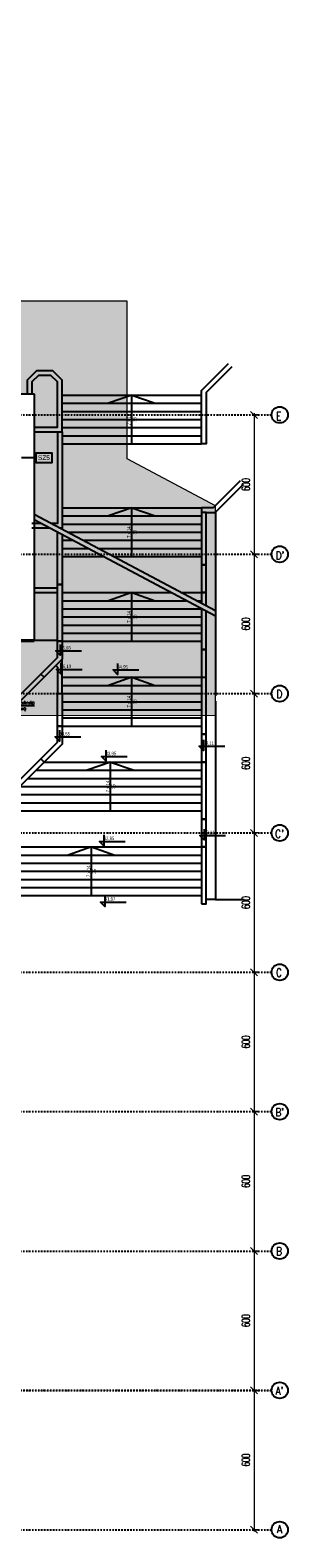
# Model space of a CAD drawing. Header units: centimetres. Extents: x -10729 to 144862, y -4437 to 43656.
# Tile 146 of 148: x 14118 to 15227, y 4965 to 11456. Entities that reach past the tile are written whole.
import ezdxf

# ---------------------------------------------------------------- set-up
doc = ezdxf.new("R2010")
doc.units = ezdxf.units.CM
doc.header["$LTSCALE"] = 0.1
doc.header["$PDMODE"] = 35
doc.header["$PDSIZE"] = 0.1
doc.linetypes.add('Kondygnacja  -0_5$0$HIDDEN', pattern=[9.525, 6.35, -3.175])
doc.linetypes.add('Osie rzutów$0$DASHDOT2', pattern=[12.7, 6.35, -3.175, 0, -3.175])
doc.layers.get('0').update_dxf_attribs({"color": 8})
doc.layers.get('DEFPOINTS').update_dxf_attribs({"color": 8})
for name, color, linetype in [('Kondygnacja  -0_5$0$ARCH_GRUNT', 8, 'Continuous'), ('Kondygnacja  -0_5$0$ARCH_INFO_KOTY_WYSOKOŚCIOWE_IST', 8, 'Continuous'), ('Kondygnacja  -0_5$0$ARCH_INFO_OPISY', 8, 'Continuous'), ('Kondygnacja  -0_5$0$ARCH_INFO_OPISY_PRZEGRODY_IST', 8, 'Continuous'), ('Kondygnacja  -0_5$0$ARCH_INFO_SCHODY_IST', 8, 'Continuous'), ('Kondygnacja  -0_5$0$ARCH_MUROWANE_IST', 8, 'Continuous'), ('Kondygnacja  -0_5$0$ARCH_NIEWIDOK_IST', 8, 'Kondygnacja  -0_5$0$HIDDEN'), ('Kondygnacja  -0_5$0$ARCH_SCHODY ZEW.', 8, 'Continuous'), ('Kondygnacja  -0_5$0$ARCH_WIDOK_IST', 8, 'Continuous'), ('Kondygnacja  -0_5$0$ARCH_ŻELBET_IST', 8, 'Continuous'), ('Osie rzutów$0$ARCH_INFO_OSIE_IST', 8, 'Osie rzutów$0$DASHDOT2'), ('Osie rzutów$0$ARCH_INFO_OSIE_OPISY_IST', 8, 'Continuous')]:
    doc.layers.add(name, color=color, linetype=linetype)
doc.layers.add('Kondygnacja  -0_5$0$RYSUNKOWE_NIEDRUK', color=8, linetype='Continuous', lineweight=9, plot=False)
doc.layers.add('Osie rzutów$0$ARCH_INFO_WYMIARY', color=8, linetype='Continuous', lineweight=9)
doc.styles.add('Kondygnacja  -0_5$0$Arial', font='ARIAL.TTF')
doc.styles.add('Kondygnacja  -0_5$0$Dimensions', font='ARIAL.TTF', dxfattribs={"width": 0.7})
doc.styles.add('Kondygnacja  -0_5$0$ROMANS-50-CM', font='romans.shx', dxfattribs={"width": 0.8, "height": 10})
doc.styles.add('Kondygnacja  -0_5$0$Standard', font='txt')
doc.styles.add('Osie rzutów$0$ROMANS-250-CM', font='romans.shx', dxfattribs={"width": 0.8, "height": 50})
doc.styles.add('Osie rzutów$0$wymiary_cuprum', font='Romans.shx', dxfattribs={"width": 0.6})
doc.dimstyles.new('Kondygnacja  -0_5$0$ISO-25', dxfattribs={"dimtxt": 2.5, "dimasz": 2.5, "dimexe": 1.25, "dimexo": 0.625, "dimtad": 1, "dimtxsty": 'Kondygnacja  -0_5$0$Standard', "dimcen": 2.5, "dimadec": 0, "dimazin": 0, "dimtfac": 1, "dimtmove": 0, "dimatfit": 3, "dimfxl": 0, "dimarcsym": 0})
doc.dimstyles.new('Osie rzutów$0$ARCH_ CT', dxfattribs={"dimtxt": 20, "dimasz": 20, "dimexe": 12, "dimexo": 20, "dimgap": 5, "dimtad": 1, "dimdec": 1, "dimrnd": 0.5, "dimzin": 9, "dimdsep": 46, "dimtxsty": 'Osie rzutów$0$wymiary_cuprum', "dimblk": 'Osie rzutów$0$_Oblique', "dimcen": 8, "dimdle": 12, "dimclrd": 256, "dimclre": 256, "dimclrt": 55, "dimadec": 1, "dimazin": 0, "dimtfac": 1, "dimtdec": 1, "dimtmove": 1, "dimatfit": 2, "dimldrblk": 'Osie rzutów$0$_Dot', "dimfxl": 0, "dimtolj": 1, "dimtzin": 0, "dimlwd": -1, "dimlwe": -1, "dimarcsym": 0})

# ---------------------------------------------------------------- blocks, each defined once
blk = doc.blocks.new('Osie rzutów$0$_Oblique')
at = {"color": 0, "linetype": 'ByBlock', "lineweight": -2}
blk.add_line((-0.5, -0.5), (0.5, 0.5), dxfattribs=at)
blk = doc.blocks.new('*D541')
at = {"layer": 'DEFPOINTS', "color": 0}
for p in [(15115.5, 9800), (15081.5, 9200), (15115.5, 9200)]:
    blk.add_point(p, dxfattribs=at)
at = {"layer": 'Osie rzutów$0$ARCH_INFO_WYMIARY'}
for p, q in [((15081.5, 9808), (15081.5, 9192)), ((15100.5, 9800), (15073.5, 9800)), ((15100.5, 9200), (15073.5, 9200))]:
    blk.add_line(p, q, dxfattribs=at)
at = {"layer": 'Osie rzutów$0$ARCH_INFO_WYMIARY', "xscale": 30, "yscale": 30, "zscale": 30}
for p, rotation in [((15081.5, 9800), 90), ((15081.5, 9200), 270)]:
    blk.add_blockref('Osie rzutów$0$_Oblique', p, dxfattribs=dict(at, rotation=rotation))
at = {"layer": 'Osie rzutów$0$ARCH_INFO_WYMIARY', "color": 55, "insert": (15046, 9500), "char_height": 35, "attachment_point": 5, "rotation": 90, "style": 'Osie rzutów$0$wymiary_cuprum'}
blk.add_mtext('\\A1;600', dxfattribs=at)
blk = doc.blocks.new('Osie rzutów$0$_Dot')
at = {"color": 0, "linetype": 'ByBlock', "lineweight": -2}
blk.add_line((-0.5, 0), (-1, 0), dxfattribs=at)
at = {"color": 0, "linetype": 'ByBlock', "const_width": 0.5}
blk.add_lwpolyline([(-0.25, 0, 1), (0.25, 0, 1)], format="xyb", close=True, dxfattribs=at)
blk = doc.blocks.new('*D542')
at = {"layer": 'DEFPOINTS', "color": 0}
for p in [(15115.5, 9200), (15081.5, 8600), (15115.5, 8600)]:
    blk.add_point(p, dxfattribs=at)
at = {"layer": 'Osie rzutów$0$ARCH_INFO_WYMIARY'}
for p, q in [((15100.5, 9200), (15073.5, 9200)), ((15081.5, 9208), (15081.5, 8592)), ((15100.5, 8600), (15073.5, 8600))]:
    blk.add_line(p, q, dxfattribs=at)
at = {"layer": 'Osie rzutów$0$ARCH_INFO_WYMIARY', "xscale": 30, "yscale": 30, "zscale": 30}
for p, rotation in [((15081.5, 9200), 90), ((15081.5, 8600), 270)]:
    blk.add_blockref('Osie rzutów$0$_Oblique', p, dxfattribs=dict(at, rotation=rotation))
at = {"layer": 'Osie rzutów$0$ARCH_INFO_WYMIARY', "color": 55, "insert": (15046, 8900), "char_height": 35, "attachment_point": 5, "rotation": 90, "style": 'Osie rzutów$0$wymiary_cuprum'}
blk.add_mtext('\\A1;600', dxfattribs=at)
blk = doc.blocks.new('*D543')
at = {"layer": 'DEFPOINTS', "color": 0}
for p in [(15115.5, 8600), (15081.5, 8000), (15115.5, 8000)]:
    blk.add_point(p, dxfattribs=at)
at = {"layer": 'Osie rzutów$0$ARCH_INFO_WYMIARY'}
for p, q in [((15100.5, 8600), (15073.5, 8600)), ((15081.5, 8608), (15081.5, 7992)), ((15100.5, 8000), (15073.5, 8000))]:
    blk.add_line(p, q, dxfattribs=at)
at = {"layer": 'Osie rzutów$0$ARCH_INFO_WYMIARY', "xscale": 30, "yscale": 30, "zscale": 30}
for p, rotation in [((15081.5, 8600), 90), ((15081.5, 8000), 270)]:
    blk.add_blockref('Osie rzutów$0$_Oblique', p, dxfattribs=dict(at, rotation=rotation))
at = {"layer": 'Osie rzutów$0$ARCH_INFO_WYMIARY', "color": 55, "insert": (15046, 8300), "char_height": 35, "attachment_point": 5, "rotation": 90, "style": 'Osie rzutów$0$wymiary_cuprum'}
blk.add_mtext('\\A1;600', dxfattribs=at)
blk = doc.blocks.new('*D544')
at = {"layer": 'DEFPOINTS', "color": 0}
for p in [(15115.5, 8000), (15081.5, 7400), (15115.5, 7400)]:
    blk.add_point(p, dxfattribs=at)
at = {"layer": 'Osie rzutów$0$ARCH_INFO_WYMIARY'}
for p, q in [((15100.5, 8000), (15073.5, 8000)), ((15081.5, 8008), (15081.5, 7392)), ((15100.5, 7400), (15073.5, 7400))]:
    blk.add_line(p, q, dxfattribs=at)
at = {"layer": 'Osie rzutów$0$ARCH_INFO_WYMIARY', "xscale": 30, "yscale": 30, "zscale": 30}
for p, rotation in [((15081.5, 8000), 90), ((15081.5, 7400), 270)]:
    blk.add_blockref('Osie rzutów$0$_Oblique', p, dxfattribs=dict(at, rotation=rotation))
at = {"layer": 'Osie rzutów$0$ARCH_INFO_WYMIARY', "color": 55, "insert": (15046, 7700), "char_height": 35, "attachment_point": 5, "rotation": 90, "style": 'Osie rzutów$0$wymiary_cuprum'}
blk.add_mtext('\\A1;600', dxfattribs=at)
blk = doc.blocks.new('*D545')
at = {"layer": 'DEFPOINTS', "color": 0}
for p in [(15115.5, 7400), (15081.5, 6800), (15115.5, 6800)]:
    blk.add_point(p, dxfattribs=at)
at = {"layer": 'Osie rzutów$0$ARCH_INFO_WYMIARY'}
for p, q in [((15081.5, 7408), (15081.5, 6792)), ((15100.5, 7400), (15073.5, 7400)), ((15100.5, 6800), (15073.5, 6800))]:
    blk.add_line(p, q, dxfattribs=at)
at = {"layer": 'Osie rzutów$0$ARCH_INFO_WYMIARY', "xscale": 30, "yscale": 30, "zscale": 30}
for p, rotation in [((15081.5, 7400), 90), ((15081.5, 6800), 270)]:
    blk.add_blockref('Osie rzutów$0$_Oblique', p, dxfattribs=dict(at, rotation=rotation))
at = {"layer": 'Osie rzutów$0$ARCH_INFO_WYMIARY', "color": 55, "insert": (15046, 7100), "char_height": 35, "attachment_point": 5, "rotation": 90, "style": 'Osie rzutów$0$wymiary_cuprum'}
blk.add_mtext('\\A1;600', dxfattribs=at)
blk = doc.blocks.new('*D546')
at = {"layer": 'DEFPOINTS', "color": 0}
for p in [(15115.5, 6800), (15081.5, 6200), (15115.5, 6200)]:
    blk.add_point(p, dxfattribs=at)
at = {"layer": 'Osie rzutów$0$ARCH_INFO_WYMIARY'}
for p, q in [((15100.5, 6800), (15073.5, 6800)), ((15081.5, 6808), (15081.5, 6192)), ((15100.5, 6200), (15073.5, 6200))]:
    blk.add_line(p, q, dxfattribs=at)
at = {"layer": 'Osie rzutów$0$ARCH_INFO_WYMIARY', "xscale": 30, "yscale": 30, "zscale": 30}
for p, rotation in [((15081.5, 6800), 90), ((15081.5, 6200), 270)]:
    blk.add_blockref('Osie rzutów$0$_Oblique', p, dxfattribs=dict(at, rotation=rotation))
at = {"layer": 'Osie rzutów$0$ARCH_INFO_WYMIARY', "color": 55, "insert": (15046, 6500), "char_height": 35, "attachment_point": 5, "rotation": 90, "style": 'Osie rzutów$0$wymiary_cuprum'}
blk.add_mtext('\\A1;600', dxfattribs=at)
blk = doc.blocks.new('*D547')
at = {"layer": 'DEFPOINTS', "color": 0}
for p in [(15115.5, 6200), (15081.5, 5600), (15115.5, 5600)]:
    blk.add_point(p, dxfattribs=at)
at = {"layer": 'Osie rzutów$0$ARCH_INFO_WYMIARY'}
for p, q in [((15100.5, 6200), (15073.5, 6200)), ((15081.5, 6208), (15081.5, 5592)), ((15100.5, 5600), (15073.5, 5600))]:
    blk.add_line(p, q, dxfattribs=at)
at = {"layer": 'Osie rzutów$0$ARCH_INFO_WYMIARY', "xscale": 30, "yscale": 30, "zscale": 30}
for p, rotation in [((15081.5, 6200), 90), ((15081.5, 5600), 270)]:
    blk.add_blockref('Osie rzutów$0$_Oblique', p, dxfattribs=dict(at, rotation=rotation))
at = {"layer": 'Osie rzutów$0$ARCH_INFO_WYMIARY', "color": 55, "insert": (15046, 5900), "char_height": 35, "attachment_point": 5, "rotation": 90, "style": 'Osie rzutów$0$wymiary_cuprum'}
blk.add_mtext('\\A1;600', dxfattribs=at)
blk = doc.blocks.new('*D548')
at = {"layer": 'DEFPOINTS', "color": 0}
for p in [(15115.5, 5600), (15081.5, 5000), (15115.5, 5000)]:
    blk.add_point(p, dxfattribs=at)
at = {"layer": 'Osie rzutów$0$ARCH_INFO_WYMIARY'}
for p, q in [((15100.5, 5600), (15073.5, 5600)), ((15081.5, 5608), (15081.5, 4992)), ((15100.5, 5000), (15073.5, 5000))]:
    blk.add_line(p, q, dxfattribs=at)
at = {"layer": 'Osie rzutów$0$ARCH_INFO_WYMIARY', "xscale": 30, "yscale": 30, "zscale": 30}
for p, rotation in [((15081.5, 5600), 90), ((15081.5, 5000), 270)]:
    blk.add_blockref('Osie rzutów$0$_Oblique', p, dxfattribs=dict(at, rotation=rotation))
at = {"layer": 'Osie rzutów$0$ARCH_INFO_WYMIARY', "color": 55, "insert": (15046, 5300), "char_height": 35, "attachment_point": 5, "rotation": 90, "style": 'Osie rzutów$0$wymiary_cuprum'}
blk.add_mtext('\\A1;600', dxfattribs=at)
blk = doc.blocks.new('Kondygnacja  -0_5$0$_Dot')
at = {"color": 0, "linetype": 'ByBlock', "lineweight": -2}
blk.add_line((-0.5, 0), (-1, 0), dxfattribs=at)
at = {"color": 0, "linetype": 'ByBlock', "const_width": 0.5}
blk.add_lwpolyline([(-0.25, 0, 1), (0.25, 0, 1)], format="xyb", close=True, dxfattribs=at)
blk = doc.blocks.new('Osie rzutów')
at = {"layer": 'Osie rzutów$0$ARCH_INFO_OSIE_IST', "ltscale": 10}
for p, q in [((4436.04, 9800), (15156.54, 9800)), ((4436.04, 9200), (15156.54, 9200)), ((4436.04, 8600), (15156.54, 8600)), ((4436.24, 8000), (15156.54, 8000)), ((4436.04, 7400), (15156.54, 7400)), ((4436.04, 6800), (15156.54, 6800)), ((4436.04, 6200), (15156.54, 6200)), ((4436.04, 5600), (15156.54, 5600)), ((15156.54, 5600), (12415.5, 5600)), ((4436.04, 5000), (15156.54, 5000))]:
    blk.add_line(p, q, dxfattribs=at)
at = {"layer": 'Osie rzutów$0$ARCH_INFO_OSIE_OPISY_IST'}
for centre in [(15191.54, 9800), (15191.54, 9200), (15191.54, 8600), (15191.54, 8000), (15191.54, 7400), (15191.54, 6800), (15191.54, 6200), (15191.54, 5600), (15191.54, 5000)]:
    blk.add_circle(centre, 35, dxfattribs=at)
at = {"layer": 'Osie rzutów$0$ARCH_INFO_OSIE_OPISY_IST', "style": 'Osie rzutów$0$ROMANS-250-CM', "width": 0.8}
for s, p in [('E', (15175.79, 9777.67)), ("D'", (15174.2, 9177.06)), ('D', (15177.02, 8580.63)), ("C'", (15171.97, 7978.51)), ('C', (15175.39, 7380.9)), ("B'", (15172.94, 6780.02)), ('B', (15176.22, 6181.25)), ("A'", (15173.73, 5580.3)), ('A', (15179.9, 4984.7))]:
    blk.add_text(s, height=35, dxfattribs=at).set_placement(p)
at = {"layer": 'Osie rzutów$0$ARCH_INFO_WYMIARY'}
for base, p1, p2, picture, middle in [((15081.54, 9200), (15115.47, 9800), (15115.47, 9200), '*D541', (15046.04, 9500)), ((15081.54, 8600), (15115.47, 9200), (15115.47, 8600), '*D542', (15046.04, 8900)), ((15081.54, 8000), (15115.47, 8600), (15115.47, 8000), '*D543', (15046.04, 8300)), ((15081.54, 7400), (15115.47, 8000), (15115.47, 7400), '*D544', (15046.04, 7700)), ((15081.54, 6800), (15115.47, 7400), (15115.47, 6800), '*D545', (15046.04, 7100)), ((15081.54, 6200), (15115.47, 6800), (15115.47, 6200), '*D546', (15046.04, 6500)), ((15081.54, 5600), (15115.47, 6200), (15115.47, 5600), '*D547', (15046.04, 5900)), ((15081.54, 5000), (15115.47, 5600), (15115.47, 5000), '*D548', (15046.04, 5300))]:
    dim = blk.add_linear_dim(base=base, p1=p1, p2=p2, angle=270, dimstyle='Osie rzutów$0$ARCH_ CT', override={"dimtxt": 35, "dimasz": 30, "dimexe": 8, "dimexo": 15, "dimgap": 18, "dimdle": 8}, dxfattribs=at)
    dim.commit()
    dim.dimension.update_dxf_attribs({"geometry": picture, "text_midpoint": middle})

msp = doc.modelspace()

# ---------------------------------------------------------------- hatches: boundary and pattern name
at = {"layer": 'Kondygnacja  -0_5$0$ARCH_GRUNT', "linetype": 'Continuous', "lineweight": 5}
h = msp.add_hatch(dxfattribs=at)
h.set_pattern_fill('EARTH', color=256, scale=15, angle=45, style=0)
h.paths.add_polyline_path([(1133.967, 11046.454), (2362.513, 12275), (4925, 12275), (4925, 14755), (7550.104, 14755), (8720.104, 13585), (9935, 13585), (9935, 12742), (10195, 12742), (10195, 12464.645), (10065.178, 12334.822), (10020.355, 12290), (11107.426, 12290), (13507.426, 9890), (14135, 9890), (14135, 8825), (14045, 8825), (14045, 8794.645), (13865.355, 8615), (13550, 8615), (13550, 8506), (14915, 8507.069), (14915, 8955.706), (14915, 9408.893), (14535, 9611.265), (14535, 10290), (13673.112, 10290), (11273.112, 12690), (10595, 12690), (10595, 13102), (10335, 13102), (10335, 13985), (8885.79, 13985), (7715.79, 15155), (4525, 15155), (4525, 12675), (2196.827, 12675), (851.124, 11329.297)])

# ---------------------------------------------------------------- linework, layer by layer
at = {"layer": 'Kondygnacja  -0_5$0$ARCH_INFO_KOTY_WYSOKOŚCIOWE_IST'}
for points in [[(14247.094, 8811.569), (14247.094, 8764.725), (14228.344, 8783.475), (14338.863, 8783.475)], [(14248.992, 8731.998), (14248.992, 8685.155), (14230.242, 8703.905), (14340.762, 8703.905)], [(14493.033, 8729.699), (14493.033, 8682.855), (14474.283, 8701.605), (14584.803, 8701.605)], [(14243.822, 8441.77), (14243.822, 8394.926), (14225.072, 8413.676), (14335.591, 8413.676)], [(14863.902, 8401.268), (14863.902, 8354.424), (14845.152, 8373.174), (14955.671, 8373.174)], [(14442.859, 8356.868), (14442.859, 8310.025), (14424.109, 8328.775), (14534.628, 8328.775)], [(14434.841, 7991.637), (14434.841, 7944.793), (14416.091, 7963.543), (14526.61, 7963.543)], [(14866.022, 8016.907), (14866.022, 7970.064), (14847.272, 7988.814), (14957.792, 7988.814)], [(14439.127, 7730.701), (14439.127, 7683.857), (14420.377, 7702.607), (14530.896, 7702.607)]]:
    msp.add_lwpolyline(points, dxfattribs=at)
at = {"layer": 'Kondygnacja  -0_5$0$ARCH_INFO_OPISY_PRZEGRODY_IST'}
msp.add_lwpolyline([(14141.729, 9615.5), (14141.729, 9595.5), (14211.729, 9595.5), (14211.729, 9635.5), (14141.729, 9635.5), (14141.729, 9615.5), (14080, 9615.5)], dxfattribs=at)
at = {"layer": 'Kondygnacja  -0_5$0$ARCH_INFO_SCHODY_IST'}
for points in [[(14555, 9675), (14555, 9885), (14454.276, 9850)], [(14555, 9675), (14555, 9885), (14655.724, 9850)], [(14915, 8955.706), (14135, 9371.1)], [(14915, 8933.047), (14135, 9348.441)], [(14555, 9190), (14555, 9400), (14454.276, 9365)], [(14555, 9190), (14555, 9400), (14655.724, 9365)], [(14555, 8825), (14555, 9035), (14454.276, 9000)], [(14555, 8825), (14555, 9035), (14655.724, 9000)], [(14555, 8460), (14555, 8670), (14454.276, 8635)], [(14555, 8460), (14555, 8670), (14655.724, 8635)], [(14463.75, 8095), (14463.75, 8305), (14363.026, 8270)], [(14463.75, 8095), (14463.75, 8305), (14564.474, 8270)], [(14381.25, 7730), (14381.25, 7940), (14280.526, 7905)], [(14381.25, 7730), (14381.25, 7940), (14481.974, 7905)]]:
    msp.add_lwpolyline(points, dxfattribs=at)
at = {"layer": 'Kondygnacja  -0_5$0$ARCH_MUROWANE_IST', "ltscale": 4}
for p, q in [((13507.426, 9890), (14135, 9890)), ((13507.426, 9890), (14135, 9890)), ((14135, 9890), (14135, 8825)), ((14020, 8825), (14135, 8825))]:
    msp.add_line(p, q, dxfattribs=at)
at = {"layer": 'Kondygnacja  -0_5$0$ARCH_NIEWIDOK_IST'}
for p, q in [((14915, 9380), (14915, 8590.706)), ((14135, 9239), (14135, 8825))]:
    msp.add_line(p, q, dxfattribs=at)
for points in [[(14255, 9885), (14855, 9885)], [(14255, 9850), (14855, 9850)], [(14255, 9815), (14855, 9815)], [(14255, 9780), (14855, 9780)], [(14255, 9745), (14855, 9745)], [(14255, 9710), (14855, 9710)], [(14255, 9675), (14855, 9675)], [(14255, 9400), (14855, 9400)], [(14255, 9365), (14855, 9365)], [(14255, 9330), (14855, 9330)], [(14277.896, 9295), (14855, 9295)], [(14343.617, 9260), (14855, 9260)], [(14409.337, 9225), (14855, 9225)], [(14475.058, 9190), (14855, 9190)], [(14766.107, 9035), (14855, 9035)], [(14831.828, 9000), (14855, 9000)], [(14135, 8830), (14020, 8830)], [(14135, 8825), (14020, 8825)]]:
    msp.add_lwpolyline(points, dxfattribs=at)
at = {"layer": 'Kondygnacja  -0_5$0$ARCH_SCHODY ZEW.'}
for points in [[(14255, 9260), (14301.068, 9260)], [(14255, 9225), (14366.789, 9225)], [(14255, 9190), (14432.51, 9190)], [(14255, 9035), (14723.559, 9035)], [(14255, 9000), (14789.279, 9000)], [(14255, 8965), (14855, 8965)], [(14255, 8930), (14855, 8930)], [(14255, 8895), (14855, 8895)], [(14255, 8860), (14855, 8860)], [(14255, 8825), (14855, 8825)], [(14255, 8670), (14855, 8670)], [(14255, 8635), (14855, 8635)], [(14255, 8600), (14855, 8600)], [(14255, 8565), (14855, 8565)], [(14255, 8530), (14855, 8530)], [(14255, 8495), (14855, 8495)], [(14255, 8460), (14855, 8460)], [(14142.5, 8270), (14855, 8270)], [(14177.5, 8305), (14855, 8305)], [(14072.5, 8200), (14855, 8200)], [(14107.5, 8235), (14855, 8235)], [(14002.5, 8130), (14855, 8130)], [(14037.5, 8165), (14855, 8165)], [(13967.5, 8095), (14855, 8095)], [(13907.5, 7940), (14855, 7940)], [(13907.5, 7905), (14855, 7905)], [(13907.5, 7870), (14855, 7870)], [(13907.5, 7835), (14855, 7835)], [(13907.5, 7800), (14855, 7800)], [(13907.5, 7765), (14855, 7765)], [(13907.5, 7730), (14855, 7730)]]:
    msp.add_lwpolyline(points, dxfattribs=at)
at = {"layer": 'Kondygnacja  -0_5$0$ARCH_WIDOK_IST'}
for p, q in [((14875, 9380), (14855, 9380)), ((14135, 9055.757), (14235, 9055.757)), ((14135, 9035.757), (14235, 9035.757)), ((14135, 8830), (14235, 8830)), ((14915, 8568.047), (14915, 7713.627)), ((14915, 7713.627), (14875.003, 7713.627)), ((14915, 7713.627), (15039.026, 7713.627))]:
    msp.add_line(p, q, dxfattribs=at)
for points in [[(14164.933, 9332.5), (14125, 9332.5)], [(14202.487, 9312.5), (14125, 9312.5)], [(14255, 9284.534), (14255, 9070), (14235, 9070), (14235, 9295.185)], [(14235, 8952.845), (14235, 9070), (14255, 9070), (14255, 8942.193)], [(14255, 9070), (14255, 8825), (14235, 8825), (14235, 9070)], [(14855, 8965), (14855, 8790), (14875, 8790), (14875, 8954.349)], [(14855, 8670), (14855, 8425), (14875, 8425), (14875, 8670)]]:
    msp.add_lwpolyline(points, dxfattribs=at)
for points in [[(14163.358, 8684.142), (14235, 8755.784), (14235, 8825), (14255, 8825), (14255, 8747.5), (14177.5, 8670)], [(14855, 8670), (14875, 8670), (14875, 8790), (14855, 8790)], [(14235, 8600), (14255, 8600), (14255, 8747.5), (14228, 8720.5), (14235, 8713.5)], [(13993.358, 8514.142), (14007.5, 8500), (14177.5, 8670), (14163.358, 8684.142)], [(14235, 8600), (14255, 8600), (14255, 8460), (14235, 8460)], [(14177.5, 8305), (14163.358, 8319.142), (14235, 8390.784), (14235, 8460), (14255, 8460), (14255, 8382.5)], [(14855.001, 8305), (14875.001, 8305), (14875.001, 8425), (14855.001, 8425)], [(13953.358, 8109.142), (13967.5, 8095), (14177.5, 8305), (14163.358, 8319.142)], [(14855.001, 8060), (14875.001, 8060), (14875.001, 8305), (14855.001, 8305)], [(14855.003, 7940), (14875.003, 7940), (14875.003, 8060), (14855.003, 8060)], [(14855.003, 7695), (14875.003, 7695), (14875.003, 7940), (14855.003, 7940)]]:
    msp.add_lwpolyline(points, close=True, dxfattribs=at)
at = {"layer": 'Kondygnacja  -0_5$0$ARCH_ŻELBET_IST', "ltscale": 4}
for points in [[(14985.485, 10007.201), (14875, 9896.716), (14875, 9675), (14855, 9675), (14855, 9905), (14971.343, 10021.343)], [(14135, 9727.5), (14255, 9727.5), (14255, 9949.995), (14215, 9989.995), (14145, 9989.995), (14105, 9949.995), (14105, 9890)], [(14135, 9747.5), (14235, 9747.5), (14235, 9941.711), (14206.716, 9969.995), (14153.284, 9969.995), (14125, 9941.711), (14125, 9890)], [(14235, 9727.5), (14235, 9332.5), (14207.481, 9332.5)], [(14255, 9727.5), (14255, 9312.5), (14245.036, 9312.5)], [(15021.343, 9516.343), (14905, 9400), (14855, 9400), (14855, 9155), (14875, 9155), (14875, 9380), (14913.284, 9380), (15035.485, 9502.201)], [(14255, 9307.193), (14255, 9312.5)], [(14875, 8977.008), (14875, 9035), (14855, 9035), (14855, 8987.659)]]:
    msp.add_lwpolyline(points, dxfattribs=at)
msp.add_lwpolyline([(14855, 9035), (14875, 9035), (14875, 9155), (14855, 9155)], close=True, dxfattribs=at)
at = {"layer": 'Kondygnacja  -0_5$0$RYSUNKOWE_NIEDRUK', "linetype": 'Continuous', "lineweight": 5}
for points in [[(13550, 8506), (14915, 8507.069), (14915, 8955.706), (14915, 9408.893), (14535, 9611.265), (14535, 10290), (13673.112, 10290)], [(13507.426, 9890), (14135, 9890), (14135, 8825), (14045, 8825)]]:
    msp.add_lwpolyline(points, dxfattribs=at)

# ---------------------------------------------------------------- block references
at = {"layer": 'Osie rzutów$0$ARCH_INFO_OSIE_OPISY_IST'}
msp.add_blockref('Osie rzutów', (0, 0), dxfattribs=at)

# ---------------------------------------------------------------- texts
at = {"layer": 'Kondygnacja  -0_5$0$ARCH_INFO_KOTY_WYSOKOŚCIOWE_IST', "char_height": 15, "attachment_point": 5, "style": 'Kondygnacja  -0_5$0$Dimensions'}
for s, insert in [('85,68', (14269.145, 8795.302)), ('85,13', (14271.044, 8715.731)), ('84,95', (14515.085, 8713.432)), ('84,55', (14265.873, 8425.503)), ('84,11', (14885.954, 8385)), ('83,95', (14464.91, 8340.601)), ('82,95', (14456.892, 7975.37)), ('83,11', (14888.074, 8000.64)), ('81,97', (14461.178, 7714.434))]:
    msp.add_mtext(s, dxfattribs=dict(at, insert=insert))
at = {"layer": 'Kondygnacja  -0_5$0$ARCH_INFO_OPISY', "insert": (13978.388, 8569.017), "char_height": 15, "width": 626.53268, "attachment_point": 1, "style": 'Kondygnacja  -0_5$0$ROMANS-50-CM'}
msp.add_mtext('Studnia przykryta\\Pkratą stalową', dxfattribs=at)
at = {"layer": 'Kondygnacja  -0_5$0$ARCH_INFO_OPISY_PRZEGRODY_IST', "insert": (14176.729, 9615.5), "char_height": 20, "width": 70, "attachment_point": 5, "style": 'Kondygnacja  -0_5$0$Arial'}
msp.add_mtext('SZ5', dxfattribs=at)
at = {"layer": 'Kondygnacja  -0_5$0$ARCH_INFO_SCHODY_IST', "char_height": 15, "attachment_point": 5, "rotation": 90, "style": 'Kondygnacja  -0_5$0$Dimensions'}
for insert in [(14555, 9780), (14555, 9295), (14555, 8930), (14555, 8565), (14463.75, 8200), (14381.25, 7835)]:
    msp.add_mtext('7 x 14\\P35', dxfattribs=dict(at, insert=insert))

# ---------------------------------------------------------------- leaders
at = {"layer": 'Kondygnacja  -0_5$0$ARCH_INFO_OPISY'}
msp.add_leader([(13891.296, 8715.097), (13968.633, 8548.758), (14136.304, 8548.758)], dimstyle='Kondygnacja  -0_5$0$ISO-25', override={"dimscale": 5, "dimasz": 2, "dimtad": 0, "dimldrblk": 'Kondygnacja  -0_5$0$_Dot'}, dxfattribs=at)

doc.saveas('drawing.dxf')
